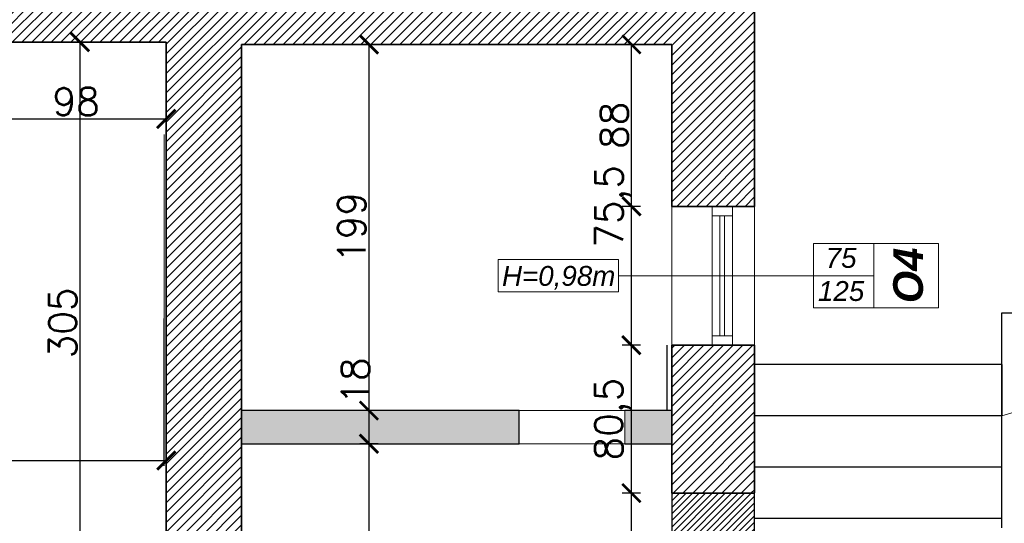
# Model space of a CAD drawing. Header units: millimetres. Extents: x -587 to 358276, y -26688 to 221215.
# Tile 245 of 256: x 14390 to 14926, y 11092 to 11365. Entities that reach past the tile are written whole.
import ezdxf
from ezdxf.lldxf.tags import DXFTag

# ---------------------------------------------------------------- set-up
doc = ezdxf.new("R2010")
doc.units = ezdxf.units.MM
doc.header["$MEASUREMENT"] = 0
for name, color, linetype, lineweight in [('A_istniejące ściany', 7, 'Continuous', 35), ('A_l.przerywana', 250, 'ICAD_ISO03W100', 9), ('A_okna wymieniane', 5, 'Continuous', 15), ('A_opisy', 166, 'Continuous', 15), ('k_wyburzenia widoczne', 252, 'PNEUMATIC2', 30), ('l. przekrojowa', 1, 'Continuous', 30), ('l.przerywana', 104, 'ICAD_ISO03W100', 5), ('l.wypełnien', 253, 'Continuous', 5), ('wymiarowanie', 176, 'Continuous', 9)]:
    doc.layers.add(name, color=color, linetype=linetype, lineweight=lineweight)
doc.layers.add('ULTRA-GASTRO TECHNOLOGIA', color=3, linetype='Continuous')
doc.styles.add('ARIALL', font='GOTHIC.TTF', dxfattribs={"height": 40})
doc.styles.add('styl2', font='simplex.shx')
tags = doc.linetypes.add('ICAD_ISO03W100', pattern=[30, 12, -18]).pattern_tags.tags
tags[6:7] = [DXFTag(74, 4), DXFTag(75, 0), DXFTag(340, '0'), DXFTag(46, 1.0), DXFTag(50, 0.0), DXFTag(44, 0.0), DXFTag(45, 0.0)]
tags[4:5] = [DXFTag(74, 4), DXFTag(75, 0), DXFTag(340, '0'), DXFTag(46, 1.0), DXFTag(50, 0.0), DXFTag(44, 0.0), DXFTag(45, 0.0)]
doc.linetypes.add('PNEUMATIC2', pattern='A,0.5,-0.25,["//",Standard,S=0.2,R=0,X=-0.1,Y=-0.1],-0.25', length=1)
doc.dimstyles.new('Kopia I_1.100', dxfattribs={"dimtxt": 15, "dimasz": 10, "dimexe": 5, "dimexo": 1, "dimgap": 1.5, "dimtad": 1, "dimdec": 1, "dimrnd": 0.5, "dimtxsty": 'styl2', "dimblk": 'ARCHTICK', "dimcen": 5, "dimadec": 0, "dimazin": 0, "dimtfac": 1, "dimtdec": 1, "dimtmove": 0, "dimatfit": 3, "dimldrblk": 'ARCHTICK', "dimfxl": 10, "dimfxlon": 1, "dimarcsym": 0})

# ---------------------------------------------------------------- blocks, each defined once
blk = doc.blocks.new('_ArchTick')
at = {"color": 0, "linetype": 'ByBlock', "const_width": 0.15}
blk.add_lwpolyline([(-0.5, -0.5), (0.5, 0.5)], dxfattribs=at)
blk = doc.blocks.new('*D4164')
at = {"layer": 'Defpoints', "color": 0}
for p in [(14470.19, 11125.66), (14180.19, 11105.96), (14470.19, 11102.76)]:
    blk.add_point(p, dxfattribs=at)
at = {"layer": 'wymiarowanie', "color": 0, "lineweight": -2}
for p, q in [((14180.19, 11120.66), (14180.19, 11130.66)), ((14470.19, 11120.66), (14470.19, 11130.66)), ((14180.19, 11125.66), (14470.19, 11125.66))]:
    blk.add_line(p, q, dxfattribs=at)
at = {"layer": 'wymiarowanie', "color": 0, "lineweight": -2, "xscale": 10, "yscale": 10, "zscale": 10, "rotation": 180}
blk.add_blockref('_ArchTick', (14180.19, 11125.66), dxfattribs=at)
at = {"layer": 'wymiarowanie', "color": 0, "lineweight": -2, "xscale": 10, "yscale": 10, "zscale": 10}
blk.add_blockref('_ArchTick', (14470.19, 11125.66), dxfattribs=at)
at = {"layer": 'wymiarowanie', "color": 0, "insert": (14325.19, 11135.03), "char_height": 15, "attachment_point": 5, "style": 'styl2'}
blk.add_mtext('290', dxfattribs=at)
blk = doc.blocks.new('*D4172')
at = {"layer": 'Defpoints', "color": 0}
for p in [(14470.19, 11352.96), (14423.25, 11047.87), (14470.19, 11047.87)]:
    blk.add_point(p, dxfattribs=at)
at = {"layer": 'wymiarowanie', "color": 0, "lineweight": -2}
for p, q in [((14428.25, 11352.96), (14418.25, 11352.96)), ((14423.25, 11352.96), (14423.25, 11047.87)), ((14428.25, 11047.87), (14418.25, 11047.87))]:
    blk.add_line(p, q, dxfattribs=at)
at = {"layer": 'wymiarowanie', "color": 0, "lineweight": -2, "xscale": 10, "yscale": 10, "zscale": 10}
for p, rotation in [((14423.25, 11352.96), 90), ((14423.25, 11047.87), 270)]:
    blk.add_blockref('_ArchTick', p, dxfattribs=dict(at, rotation=rotation))
at = {"layer": 'wymiarowanie', "color": 0, "insert": (14413.87, 11200.41), "char_height": 15, "attachment_point": 5, "rotation": 90, "style": 'styl2'}
blk.add_mtext('305', dxfattribs=at)
blk = doc.blocks.new('*D4178')
at = {"layer": 'Defpoints', "color": 0}
for p in [(14723.23, 11107.92), (14737.05, 11107.92), (14745.19, 11034.76)]:
    blk.add_point(p, dxfattribs=at)
at = {"layer": 'wymiarowanie', "color": 0, "lineweight": -2}
for p, q in [((14728.23, 11107.92), (14718.23, 11107.92)), ((14723.23, 11034.76), (14723.23, 11107.92)), ((14728.23, 11034.76), (14718.23, 11034.76))]:
    blk.add_line(p, q, dxfattribs=at)
at = {"layer": 'wymiarowanie', "color": 0, "lineweight": -2, "xscale": 10, "yscale": 10, "zscale": 10}
for p, rotation in [((14723.23, 11107.92), 90), ((14723.23, 11034.76), 270)]:
    blk.add_blockref('_ArchTick', p, dxfattribs=dict(at, rotation=rotation))
at = {"layer": 'wymiarowanie', "color": 0, "insert": (14713.85, 11071.34), "char_height": 15, "attachment_point": 5, "rotation": 90, "style": 'styl2'}
blk.add_mtext('73', dxfattribs=at)
blk = doc.blocks.new('*D4179')
at = {"layer": 'Defpoints', "color": 0}
for p in [(14723.23, 11188.33), (14745.19, 11188.33), (14737.05, 11107.92)]:
    blk.add_point(p, dxfattribs=at)
at = {"layer": 'wymiarowanie', "color": 0, "lineweight": -2}
for p, q in [((14728.23, 11188.33), (14718.23, 11188.33)), ((14723.23, 11107.92), (14723.23, 11188.33)), ((14728.23, 11107.92), (14718.23, 11107.92))]:
    blk.add_line(p, q, dxfattribs=at)
at = {"layer": 'wymiarowanie', "color": 0, "lineweight": -2, "xscale": 10, "yscale": 10, "zscale": 10}
for p, rotation in [((14723.23, 11188.33), 90), ((14723.23, 11107.92), 270)]:
    blk.add_blockref('_ArchTick', p, dxfattribs=dict(at, rotation=rotation))
at = {"layer": 'wymiarowanie', "color": 0, "insert": (14713.16, 11148.13), "char_height": 15, "attachment_point": 5, "rotation": 90, "style": 'styl2'}
blk.add_mtext('80,5', dxfattribs=at)
blk = doc.blocks.new('*D4180')
at = {"layer": 'Defpoints', "color": 0}
for p in [(14723.23, 11263.76), (14745.19, 11263.76), (14745.19, 11188.33)]:
    blk.add_point(p, dxfattribs=at)
at = {"layer": 'wymiarowanie', "color": 0, "lineweight": -2}
for p, q in [((14728.23, 11263.76), (14718.23, 11263.76)), ((14723.23, 11188.33), (14723.23, 11263.76)), ((14728.23, 11188.33), (14718.23, 11188.33))]:
    blk.add_line(p, q, dxfattribs=at)
at = {"layer": 'wymiarowanie', "color": 0, "lineweight": -2, "xscale": 10, "yscale": 10, "zscale": 10}
for p, rotation in [((14723.23, 11263.76), 90), ((14723.23, 11188.33), 270)]:
    blk.add_blockref('_ArchTick', p, dxfattribs=dict(at, rotation=rotation))
at = {"layer": 'wymiarowanie', "color": 0, "insert": (14713.35, 11263.76), "char_height": 15, "attachment_point": 5, "rotation": 90, "style": 'styl2'}
blk.add_mtext('75,5', dxfattribs=at)
blk = doc.blocks.new('*D4181')
at = {"layer": 'Defpoints', "color": 0}
for p in [(14723.23, 11351.76), (14745.19, 11351.76), (14745.19, 11263.76)]:
    blk.add_point(p, dxfattribs=at)
at = {"layer": 'wymiarowanie', "color": 0, "lineweight": -2}
for p, q in [((14728.23, 11351.76), (14718.23, 11351.76)), ((14723.23, 11263.76), (14723.23, 11351.76)), ((14728.23, 11263.76), (14718.23, 11263.76))]:
    blk.add_line(p, q, dxfattribs=at)
at = {"layer": 'wymiarowanie', "color": 0, "lineweight": -2, "xscale": 10, "yscale": 10, "zscale": 10}
for p, rotation in [((14723.23, 11351.76), 90), ((14723.23, 11263.76), 270)]:
    blk.add_blockref('_ArchTick', p, dxfattribs=dict(at, rotation=rotation))
at = {"layer": 'wymiarowanie', "color": 0, "insert": (14713.85, 11307.76), "char_height": 15, "attachment_point": 5, "rotation": 90, "style": 'styl2'}
blk.add_mtext('88', dxfattribs=at)
blk = doc.blocks.new('*D4182')
at = {"layer": 'Defpoints', "color": 0}
for p in [(14607.82, 11351.76), (14580.45, 11152.76), (14607.82, 11152.76)]:
    blk.add_point(p, dxfattribs=at)
at = {"layer": 'wymiarowanie', "color": 0, "lineweight": -2}
for p, q in [((14585.45, 11351.76), (14575.45, 11351.76)), ((14580.45, 11351.76), (14580.45, 11152.76)), ((14585.45, 11152.76), (14575.45, 11152.76))]:
    blk.add_line(p, q, dxfattribs=at)
at = {"layer": 'wymiarowanie', "color": 0, "lineweight": -2, "xscale": 10, "yscale": 10, "zscale": 10}
for p, rotation in [((14580.45, 11351.76), 90), ((14580.45, 11152.76), 270)]:
    blk.add_blockref('_ArchTick', p, dxfattribs=dict(at, rotation=rotation))
at = {"layer": 'wymiarowanie', "color": 0, "insert": (14571.08, 11252.26), "char_height": 15, "attachment_point": 5, "rotation": 90, "style": 'styl2'}
blk.add_mtext('199', dxfattribs=at)
blk = doc.blocks.new('*D4183')
at = {"layer": 'Defpoints', "color": 0}
for p in [(14607.82, 11152.76), (14580.45, 11134.76), (14607.82, 11134.76)]:
    blk.add_point(p, dxfattribs=at)
at = {"layer": 'wymiarowanie', "color": 0, "lineweight": -2}
for p, q in [((14585.45, 11152.76), (14575.45, 11152.76)), ((14580.45, 11152.76), (14580.45, 11134.76)), ((14585.45, 11134.76), (14575.45, 11134.76))]:
    blk.add_line(p, q, dxfattribs=at)
at = {"layer": 'wymiarowanie', "color": 0, "lineweight": -2, "xscale": 10, "yscale": 10, "zscale": 10}
for p, rotation in [((14580.45, 11152.76), 90), ((14580.45, 11134.76), 270)]:
    blk.add_blockref('_ArchTick', p, dxfattribs=dict(at, rotation=rotation))
at = {"layer": 'wymiarowanie', "color": 0, "insert": (14573, 11168.84), "char_height": 15, "attachment_point": 5, "rotation": 90, "style": 'styl2'}
blk.add_mtext('18', dxfattribs=at)
blk = doc.blocks.new('*D4184')
at = {"layer": 'Defpoints', "color": 0}
for p in [(14607.82, 11134.76), (14580.45, 10863.76), (14607.82, 10863.76)]:
    blk.add_point(p, dxfattribs=at)
at = {"layer": 'wymiarowanie', "color": 0, "lineweight": -2}
for p, q in [((14585.45, 11134.76), (14575.45, 11134.76)), ((14580.45, 11134.76), (14580.45, 10863.76)), ((14585.45, 10863.76), (14575.45, 10863.76))]:
    blk.add_line(p, q, dxfattribs=at)
at = {"layer": 'wymiarowanie', "color": 0, "lineweight": -2, "xscale": 10, "yscale": 10, "zscale": 10}
for p, rotation in [((14580.45, 11134.76), 90), ((14580.45, 10863.76), 270)]:
    blk.add_blockref('_ArchTick', p, dxfattribs=dict(at, rotation=rotation))
at = {"layer": 'wymiarowanie', "color": 0, "insert": (14571.08, 10978.84), "char_height": 15, "attachment_point": 5, "rotation": 90, "style": 'styl2'}
blk.add_mtext('271', dxfattribs=at)
blk = doc.blocks.new('*D4228')
at = {"layer": 'Defpoints', "color": 0}
for p in [(14372.19, 11352.96), (14470.19, 11352.96), (14470.19, 11311.25)]:
    blk.add_point(p, dxfattribs=at)
at = {"layer": 'wymiarowanie', "color": 0, "lineweight": -2}
for p, q in [((14372.19, 11316.25), (14372.19, 11306.25)), ((14470.19, 11316.25), (14470.19, 11306.25)), ((14372.19, 11311.25), (14470.19, 11311.25))]:
    blk.add_line(p, q, dxfattribs=at)
at = {"layer": 'wymiarowanie', "color": 0, "lineweight": -2, "xscale": 10, "yscale": 10, "zscale": 10, "rotation": 180}
blk.add_blockref('_ArchTick', (14372.19, 11311.25), dxfattribs=at)
at = {"layer": 'wymiarowanie', "color": 0, "lineweight": -2, "xscale": 10, "yscale": 10, "zscale": 10}
blk.add_blockref('_ArchTick', (14470.19, 11311.25), dxfattribs=at)
at = {"layer": 'wymiarowanie', "color": 0, "insert": (14421.19, 11320.62), "char_height": 15, "attachment_point": 5, "style": 'styl2'}
blk.add_mtext('98', dxfattribs=at)

msp = doc.modelspace()

# ---------------------------------------------------------------- hatches: boundary and pattern name
at = {"layer": 'k_wyburzenia widoczne', "linetype": 'Continuous', "lineweight": 5}
h = msp.add_hatch(dxfattribs=at)
h.set_pattern_fill('CONCRE', color=1, scale=20, style=0)
h.set_pattern_definition([(0, (0, 0), (20, 20), [2.5, -17.5]), (90, (0, 0), (-20, 20), [2.5, -17.5]), (135, (2.5, 0), (-20, 1e-15), [3.535534, -24.748738]), (0, (2.5, 11.25), (20, 20), [2.5, -17.5]), (45, (3.75, 10), (1e-15, 20), [1.767766, -26.516504]), (135, (3.75, 10), (-20, 1e-15), [1.767766, -26.516504]), (0, (10, 16.25), (20, 20), [3.535534, -16.464466]), (45, (10, 16.25), (1e-15, 20), [2.5, -25.784272]), (135, (13.536, 16.25), (-20, 1e-15), [2.5, -25.784272]), (90, (13.75, 5), (-20, 20), [2.5, -17.5]), (45, (13.75, 5), (1e-15, 20), [1.767766, -26.516504]), (135, (15, 6.25), (-20, 1e-15), [1.767766, -26.516504]), (0, (2.5, 5), (20, 20), [1.25, -16.75]), (0, (17.5, 10), (20, 20), [1.25, -16.75]), (90, (11.25, 12.5), (-20, 20), [1.25, -16.75]), (135, (13.75, 1.25), (-20, 1e-15), [1.767766, -26.516504]), (135, (5, 15), (-20, 1e-15), [1.767766, -26.516504]), (45, (9.375, 6.562), (1e-15, 20), [1.767766, -26.516504]), (90, (6.875, 2.5), (-20, 20), [0.3125, -19.6875]), (90, (7.812, 10.938), (-20, 20), [0.3125, -19.6875]), (90, (17.188, 14.375), (-20, 20), [0.3125, -19.6875]), (90, (17.5, 3.75), (-20, 20), [0.3125, -19.6875])])
h.paths.add_polyline_path([(14245.21, 11058.45), (14245.21, 11072.96), (14180.19, 11072.96), (14180.19, 11105.96), (14125.19, 11105.96), (14125.19, 11102.7), (14125.19, 11101.75), (14125.19, 11081.75), (14125.19, 11081.35), (14125.19, 11078.45), (14125.19, 11058.45)])
h.paths.add_polyline_path([(14511.19, 11134.76), (14662.1, 11134.76), (14662.1, 11152.76), (14511.19, 11152.76)])
h.paths.add_polyline_path([(14470.19, 11058.45), (14470.19, 11072.96), (14324.12, 11072.96), (14324.12, 11072.16), (14324.12, 11058.45)])
h.paths.add_polyline_path([(14686.77, 11036.39), (14686.77, 10987.6), (14857.75, 10987.6), (14857.75, 11036.39)], flags=9)
h.paths.add_polyline_path([(14745.19, 11032.49), (14745.19, 11001.76), (14782.19, 11001.76), (14782.19, 11032.49)], flags=16)
h.paths.add_polyline_path([(14719.69, 11152.76), (14719.69, 11134.76), (14745.19, 11134.76), (14745.19, 11152.76), (14719.69, 11152.76)])
h.paths.add_polyline_path([(14101.19, 11044.1), (14101.19, 11058.45), (14125.19, 11058.45), (14125.19, 11044.1)])
at = {"layer": 'l.wypełnien'}
h = msp.add_hatch(dxfattribs=at)
h.set_pattern_fill('ANSI31', color=256, scale=30, style=0)
h.set_pattern_definition([(45, (4866.0028, 29.4387), (-2.6516504, 2.6516504), [])])
edge = h.paths.add_edge_path()
edge.add_line((13798.19, 10950.14), (13798.19, 11008.11))
edge.add_line((13798.19, 11008.11), (13798.19, 11052.61))
edge.add_line((13798.19, 11052.61), (13798.19, 11115.99))
edge.add_line((13798.19, 11115.99), (13798.19, 11119.49))
edge.add_line((13798.19, 11119.49), (13753.19, 11119.49))
edge.add_line((13753.19, 11119.49), (13753.19, 10950.14))
edge.add_line((13753.19, 10950.14), (13798.19, 10950.14))
h.paths.add_polyline_path([(14510.52, 11125.07), (14511.19, 11125.07), (14511.19, 11351.76), (14745.19, 11351.76), (14745.19, 11263.76), (14790.19, 11263.76), (14790.19, 11398.14), (14458.09, 11398.14), (14372.19, 11398.14), (14372.19, 11352.96), (14470.19, 11352.96), (14470.19, 11125.07)])
h.paths.add_polyline_path([(13753.19, 10715.48), (13798.19, 10715.48), (13798.19, 10823.96), (14112.19, 10823.96), (14112.19, 10862.96), (14125.19, 10862.96), (14125.19, 10936.45), (14101.19, 10936.45), (14101.19, 10862.96), (13798.19, 10862.96), (13798.19, 10950.14), (13753.19, 10950.14)])
h.paths.add_polyline_path([(13841.77, 11352.96), (14101.19, 11352.96), (14125.19, 11352.96), (14226.94, 11352.96), (14226.94, 11398.14), (13841.77, 11398.14)])
h.paths.add_polyline_path([(13753.19, 11398.14), (13753.19, 11265.73), (13773.93, 11265.73), (13798.19, 11265.73), (13798.19, 11352.96), (13841.77, 11352.96), (13841.77, 11398.14)])
h.paths.add_polyline_path([(14470.19, 11125.07), (14510.52, 11125.07), (14510.52, 11119.5), (14511.19, 11119.5), (14511.19, 11034.87), (14478.19, 11034.87), (14478.19, 11047.87), (14470.19, 11047.87)])
h.paths.add_polyline_path([(14790.19, 11125.07), (14790.19, 11188.33), (14745.19, 11188.33), (14745.19, 11125.07)])
h.paths.add_polyline_path([(14112.19, 10862.96), (14112.19, 10823.96), (14132.19, 10823.96), (14132.19, 10862.96)])
h.paths.add_polyline_path([(14745.19, 11107.92), (14790.19, 11108.02), (14790.19, 11125.07), (14745.19, 11125.07)])
h.paths.add_polyline_path([(14125.19, 10936.45), (14125.19, 10956.45), (14116.18, 10956.45), (14101.19, 10956.45), (14101.19, 10936.45)])
h.paths.add_polyline_path([(14101.19, 11101.75), (14101.19, 11081.75), (14125.19, 11081.75), (14125.19, 11101.75)])
h.paths.add_polyline_path([(14101.19, 11058.45), (14116.18, 11058.45), (14125.19, 11058.45), (14125.19, 11064.59), (14125.19, 11078.45), (14101.19, 11078.45)])
h.paths.add_polyline_path([(14101.19, 11352.96), (14101.19, 11332.96), (14125.19, 11332.96), (14125.19, 11352.96)])
h.paths.add_polyline_path([(14101.19, 11216.36), (14125.19, 11216.36), (14125.19, 11216.36), (14125.19, 11220.96), (14125.19, 11228.96), (14125.19, 11228.96), (14101.19, 11228.96), (14101.19, 11220.96)])
h.paths.add_polyline_path([(14101.19, 11203.75), (14113.19, 11203.75), (14125.19, 11203.75), (14125.19, 11203.75), (14125.19, 11216.36), (14125.19, 11216.36), (14101.19, 11216.36), (14101.19, 11203.75)])
h.paths.add_polyline_path([(14125.19, 11078.45), (14125.19, 11081.35), (14125.19, 11081.75), (14101.19, 11081.75), (14101.19, 11078.45), (14125.19, 11078.45)])
h = msp.add_hatch(dxfattribs=at)
h.set_pattern_fill('ANSI31', color=5, scale=20, style=0)
h.set_pattern_definition([(45, (4866.0028, 29.4387), (-1.76776695, 1.76776695), [])])
h.paths.add_polyline_path([(14745.19, 11107.92), (14745.19, 11034.76), (14790.19, 11034.76), (14790.19, 11107.92), (14745.19, 11107.92)])

# ---------------------------------------------------------------- linework, layer by layer
at = {"color": 7}
msp.add_line((14469.11, 11122.76), (14469.11, 11202.8), dxfattribs=at)
at = {"layer": 'A_istniejące ściany', "color": 7}
for points in [[(14790.19, 11263.76), (14790.19, 11398.14)], [(14372.19, 11352.96), (14470.19, 11352.96)], [(14470.19, 11047.87), (14470.19, 11352.96)], [(14511.19, 11351.76), (14745.19, 11351.76)], [(14511.19, 11034.87), (14511.19, 11351.76)], [(14745.19, 11351.76), (14745.19, 11263.76)], [(14745.19, 11263.76), (14790.19, 11263.76)], [(14790.19, 11263.76), (14774.95, 11263.76)], [(14745.19, 11188.33), (14745.19, 11107.92)], [(14790.19, 11188.33), (14745.19, 11188.33)], [(14790.19, 11188.33), (14774.95, 11188.33)], [(14790.19, 11108.02), (14790.19, 11188.33)], [(14790.19, 11188.33), (14790.19, 11149.93)], [(14790.19, 11149.93), (14790.19, 11121.99)], [(14745.19, 11107.92), (14790.19, 11107.92)], [(14790.19, 11107.92), (14768.27, 11107.92)]]:
    msp.add_lwpolyline(points, dxfattribs=at)
at = {"layer": 'A_l.przerywana', "color": 7, "ltscale": 0.3}
for points in [[(14790.19, 11263.76), (14790.19, 11188.33)], [(14790.19, 11108.02), (14790.19, 11032.59)]]:
    msp.add_lwpolyline(points, dxfattribs=at)
at = {"layer": 'A_okna wymieniane'}
for points in [[(14778.19, 11263.76), (14765.53, 11263.76)], [(14767.18, 11188.33), (14778.19, 11188.33)]]:
    msp.add_lwpolyline(points, dxfattribs=at)
at = {"layer": 'A_okna wymieniane', "linetype": 'Continuous', "lineweight": 15}
for points in [[(14767.18, 11263.76), (14767.18, 11258.68)], [(14778.19, 11258.68), (14778.19, 11263.76)], [(14767.18, 11258.68), (14778.19, 11258.68)], [(14773.95, 11258.68), (14771.41, 11258.68)], [(14771.41, 11258.68), (14771.41, 11193.41)], [(14773.95, 11193.41), (14773.95, 11258.68)], [(14778.19, 11193.41), (14767.18, 11193.41)], [(14767.18, 11193.41), (14767.18, 11188.33)], [(14771.41, 11193.41), (14773.95, 11193.41)], [(14778.19, 11188.33), (14778.19, 11193.41)]]:
    msp.add_lwpolyline(points, dxfattribs=at)
at = {"layer": 'A_okna wymieniane', "linetype": 'Continuous', "lineweight": 13}
for points in [[(14767.18, 11190.91), (14767.18, 11261.18)], [(14778.19, 11261.18), (14778.19, 11190.91)]]:
    msp.add_lwpolyline(points, dxfattribs=at)
at = {"layer": 'A_opisy'}
msp.add_line((14716.18, 11226.04), (14849.66, 11226.04), dxfattribs=at)
at = {"layer": 'A_opisy', "ltscale": 0.3}
for points in [[(14822.26, 11243.57), (14855.13, 11243.57), (14855.13, 11226.04), (14822.26, 11226.04)], [(14855.13, 11208.52), (14890.19, 11208.52), (14890.19, 11243.57), (14855.13, 11243.57)], [(14650.72, 11234.81), (14716.18, 11234.81), (14716.18, 11217.28), (14650.72, 11217.28)], [(14822.26, 11226.04), (14855.13, 11226.04), (14855.13, 11208.52), (14822.26, 11208.52)]]:
    msp.add_lwpolyline(points, close=True, dxfattribs=at)
at = {"layer": 'k_wyburzenia widoczne', "color": 1, "ltscale": 20}
for points in [[(14924.81, 11088.97), (14924.81, 11205.81)], [(14924.81, 11205.81), (14937.51, 11205.81)], [(14924.81, 11177.87), (14790.19, 11177.87)], [(14924.81, 11149.93), (14790.19, 11149.93)], [(14924.81, 11121.99), (14790.19, 11121.99)], [(14924.81, 11094.05), (14790.19, 11094.05)]]:
    msp.add_lwpolyline(points, dxfattribs=at)
at = {"layer": 'k_wyburzenia widoczne', "color": 1, "ltscale": 15}
for points in [[(14742.69, 11152.76), (14742.69, 11188.33)], [(14511.19, 11134.76), (14662.1, 11134.76), (14662.1, 11152.76), (14511.19, 11152.76)], [(14745.19, 11152.76), (14719.69, 11152.76)], [(14719.69, 11134.76), (14745.19, 11134.76)]]:
    msp.add_lwpolyline(points, dxfattribs=at)
at = {"layer": 'k_wyburzenia widoczne', "color": 1, "linetype": 'ICAD_ISO03W100', "ltscale": 0.3}
for points in [[(14924.81, 11177.87), (14905.33, 11177.87)], [(14924.81, 11177.87), (14924.81, 11149.93)]]:
    msp.add_lwpolyline(points, dxfattribs=at)
at = {"layer": 'k_wyburzenia widoczne', "color": 1, "lineweight": 5, "ltscale": 15}
msp.add_lwpolyline([(14662.1, 11152.76), (14719.69, 11152.76), (14719.69, 11134.76), (14662.1, 11134.76)], close=True, dxfattribs=at)
at = {"layer": 'k_wyburzenia widoczne', "color": 1, "linetype": 'Continuous', "lineweight": 13}
for points in [[(14809.66, 11149.93), (14790.19, 11149.93)], [(14809.66, 11121.99), (14790.19, 11121.99)]]:
    msp.add_lwpolyline(points, dxfattribs=at)
at = {"layer": 'l. przekrojowa', "color": 5}
msp.add_lwpolyline([(14745.19, 11107.92), (14745.19, 11034.76), (14790.19, 11034.76), (14790.19, 11107.92)], dxfattribs=at)
at = {"layer": 'l.przerywana', "color": 7, "lineweight": 13, "ltscale": 0.3}
msp.add_lwpolyline([(14745.19, 10891.76), (14745.19, 11263.76)], dxfattribs=at)
at = {"layer": 'ULTRA-GASTRO TECHNOLOGIA', "color": 7, "linetype": 'Continuous', "lineweight": 13}
msp.add_line((14469.11, 11202.8), (14469.11, 11302.8), dxfattribs=at)
at = {"layer": 'wymiarowanie'}
msp.add_line((14924.81, 11149.93), (15068.28, 11193.85), dxfattribs=at)

# ---------------------------------------------------------------- texts
at = {"layer": 'A_opisy', "ltscale": 0.3, "char_height": 10.8, "width": 109.7533, "attachment_point": 1, "style": 'ARIALL'}
for s, insert in [('\\pxqc;{\\fArial|b0|i1|c238|p34;75\\P125}', (14782.41, 11241.14)), ('{\\fArial|b0|i1|c238|p34;H=0,98m}', (14652.84, 11231.36))]:
    msp.add_mtext(s, dxfattribs=dict(at, insert=insert))
at = {"layer": 'A_opisy', "ltscale": 0.3, "insert": (14882.05, 11241.31), "char_height": 16.2, "width": 111.1562, "attachment_point": 9, "rotation": 90, "style": 'ARIALL'}
msp.add_mtext('{\\fArial|b1|i1|c238|p34;O4}', dxfattribs=at)

# ---------------------------------------------------------------- dimensions: what is measured, and where the dimension line sits
at = {"layer": 'wymiarowanie'}
for base, p1, p2, picture, middle in [((14423.25, 11047.87), (14470.19, 11352.96), (14470.19, 11047.87), '*D4172', (14413.87, 11200.41)), ((14580.45, 11152.76), (14607.82, 11351.76), (14607.82, 11152.76), '*D4182', (14571.08, 11252.26)), ((14723.23, 11351.76), (14745.19, 11263.76), (14745.19, 11351.76), '*D4181', (14713.85, 11307.76)), ((14723.23, 11188.33), (14737.05, 11107.92), (14745.19, 11188.33), '*D4179', (14713.16, 11148.13)), ((14723.23, 11107.92), (14745.19, 11034.76), (14737.05, 11107.92), '*D4178', (14713.85, 11071.34))]:
    dim = msp.add_linear_dim(base=base, p1=p1, p2=p2, angle=90, dimstyle='Kopia I_1.100', override={"dimtmove": 1, "dimfxl": 5}, dxfattribs=at)
    dim.commit()
    dim.dimension.update_dxf_attribs({"geometry": picture, "text_midpoint": middle})
for base, p1, p2, picture, middle in [((14470.19, 11311.25), (14372.19, 11352.96), (14470.19, 11352.96), '*D4228', (14421.19, 11320.62)), ((14470.19, 11125.66), (14180.19, 11105.96), (14470.19, 11102.76), '*D4164', (14325.19, 11135.03))]:
    dim = msp.add_linear_dim(base=base, p1=p1, p2=p2, dimstyle='Kopia I_1.100', override={"dimtmove": 1, "dimfxl": 5}, dxfattribs=at)
    dim.commit()
    dim.dimension.update_dxf_attribs({"geometry": picture, "text_midpoint": middle})
for base, p1, p2, picture, middle in [((14723.23, 11263.76), (14745.19, 11188.33), (14745.19, 11263.76), '*D4180', (14723.23, 11263.76)), ((14580.45, 11134.76), (14607.82, 11152.76), (14607.82, 11134.76), '*D4183', (14582.37, 11168.84)), ((14580.45, 10863.76), (14607.82, 11134.76), (14607.82, 10863.76), '*D4184', (14580.45, 10978.84))]:
    dim = msp.add_linear_dim(base=base, p1=p1, p2=p2, angle=90, dimstyle='Kopia I_1.100', override={"dimtmove": 1, "dimfxl": 5}, dxfattribs=at)
    dim.commit()
    dim.dimension.update_dxf_attribs({"geometry": picture, "text_midpoint": middle, "dimtype": 160})

doc.saveas('drawing.dxf')
